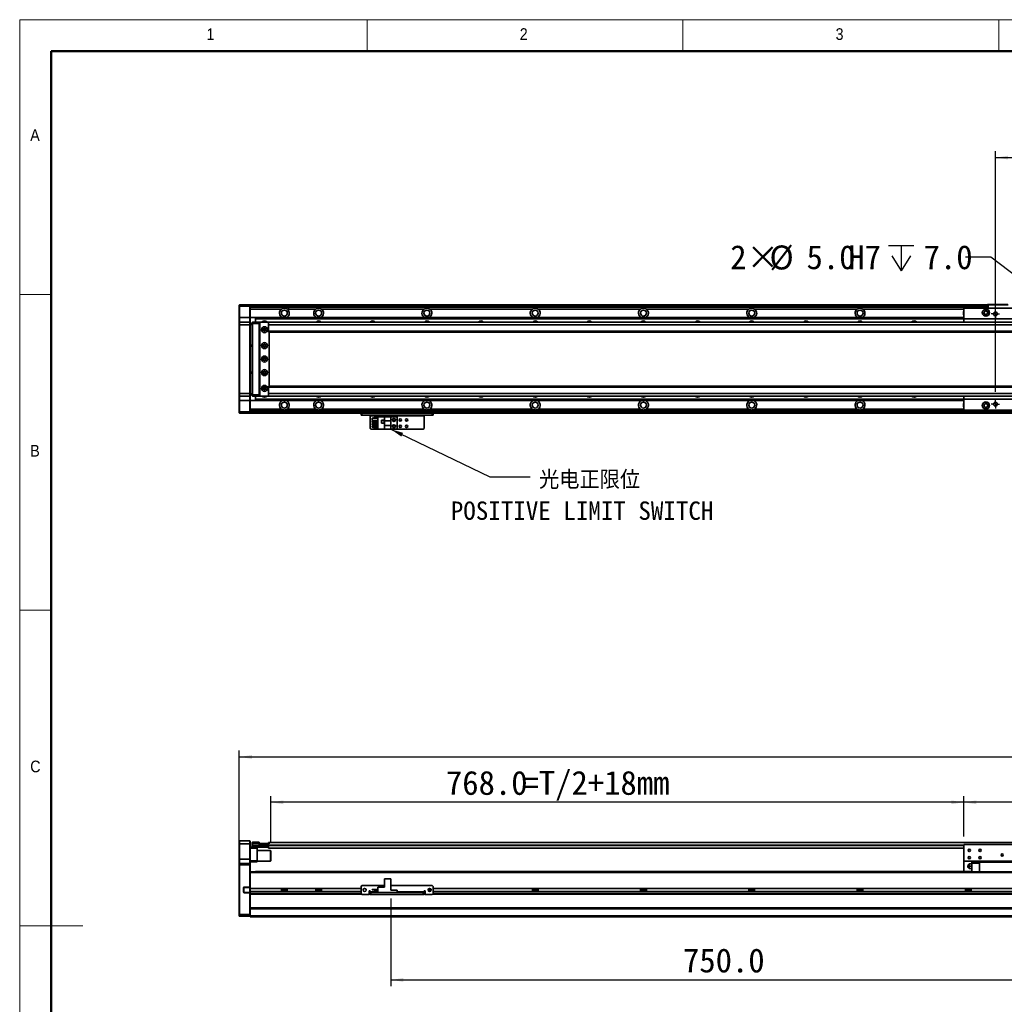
# Model space of a CAD drawing. Header units: millimetres. Extents: x 35 to 2905, y 35 to 2044.
# Tile 2 of 6: x 35 to 1126, y 952 to 2044. Entities that reach past the tile are written whole.
import ezdxf

# ---------------------------------------------------------------- set-up
doc = ezdxf.new("R2010")
doc.units = ezdxf.units.MM
doc.header["$LTSCALE"] = 7
doc.layers.add('黑色实线', color=7, linetype='Continuous')
doc.styles.add('SLDTEXTSTYLE1', font='Gothic.ttf', dxfattribs={"width": 0.913})
doc.styles.add('SLDTEXTSTYLE8', font='txt')
doc.styles.add('SLDTEXTSTYLE9', font='txt', dxfattribs={"bigfont": 'bigfont'})
doc.dimstyles.new('SLDDIMSTYLE2', dxfattribs={"dimtxt": 0.18, "dimasz": 14, "dimexe": 0, "dimexo": 0.0625, "dimgap": 0, "dimtad": 0, "dimtih": 1, "dimtoh": 1, "dimdec": 0, "dimrnd": 1e-09, "dimzin": 0, "dimdsep": 46, "dimtxsty": 'Standard', "dimsah": 1, "dimcen": 0.09, "dimadec": 0, "dimazin": 0, "dimtfac": 14, "dimtdec": 0, "dimtofl": 0, "dimtmove": 0, "dimatfit": 3, "dimfxl": 0, "dimfrac": 2, "dimtolj": 1, "dimtzin": 0, "dimarcsym": 0})
doc.dimstyles.new('SLDDIMSTYLE3', dxfattribs={"dimtxt": 26.6, "dimasz": 14, "dimexe": 0, "dimexo": 0.0625, "dimgap": 6.65, "dimtad": 0, "dimtih": 1, "dimtoh": 1, "dimdec": 1, "dimrnd": 1e-09, "dimzin": 4, "dimdsep": 46, "dimtxsty": 'SLDTEXTSTYLE8', "dimsah": 1, "dimcen": 0, "dimadec": 0, "dimazin": 1, "dimtfac": 1, "dimtdec": 1, "dimtofl": 0, "dimtmove": 0, "dimatfit": 3, "dimfxl": 0, "dimfrac": 2, "dimtolj": 1, "dimtzin": 12, "dimarcsym": 0})
doc.dimstyles.new('SLDDIMSTYLE5', dxfattribs={"dimtxt": 26.6, "dimasz": 14, "dimexe": 0, "dimexo": 0.0625, "dimgap": 6.65, "dimtad": 2, "dimdec": 1, "dimrnd": 1e-09, "dimzin": 4, "dimdsep": 46, "dimtxsty": 'SLDTEXTSTYLE8', "dimsah": 1, "dimcen": 0.09, "dimadec": 0, "dimazin": 1, "dimtfac": 1, "dimtdec": 1, "dimtofl": 0, "dimtmove": 0, "dimatfit": 3, "dimfxl": 0, "dimfrac": 2, "dimtolj": 1, "dimtzin": 12, "dimarcsym": 0})

# ---------------------------------------------------------------- blocks, each defined once
blk = doc.blocks.new('SW_SYMBOL_HOLE_DEPTH')
at = {"layer": '黑色实线', "color": 0}
for p, q in [((0, 6125), (5600, 6125)), ((2800, 6125), (2800, 525)), ((700, 3885), (2800, 525)), ((4900, 3885), (2800, 525))]:
    blk.add_line(p, q, dxfattribs=at)
blk = doc.blocks.new('_D_8')
at = {"layer": '黑色实线'}
for p, q in [((1111.2, 1780.7), (1083.2, 1780.7)), ((1191.8, 1719.2), (1111.2, 1780.7))]:
    blk.add_line(p, q, dxfattribs=at)
blk.add_solid([(1191.8, 1719.2), (1181.9, 1729.4), (1179.4, 1726.1)], dxfattribs=at)
at = {"layer": '黑色实线', "xscale": 0.004985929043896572, "yscale": 0.004985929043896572, "zscale": 0.004985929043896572}
blk.add_blockref('SW_SYMBOL_HOLE_DEPTH', (997.9, 1763), dxfattribs=at)
at = {"layer": '黑色实线', "char_height": 26.6, "attachment_point": 1, "style": 'SLDTEXTSTYLE8'}
for s, insert in [('2×', (822.4, 1794)), ('%%c', (865.9, 1793.7)), ('5.0', (907, 1794)), ('H7', (953.3, 1794)), ('7.0', (1036.8, 1794))]:
    blk.add_mtext(s, dxfattribs=dict(at, insert=insert))
blk = doc.blocks.new('_D_12')
at = {"layer": '黑色实线'}
for p, q in [((1116.3, 1631.3), (1116.3, 1898.1)), ((1116.3, 1891.1), (1296.3, 1891.1)), ((1296.3, 1631.3), (1296.3, 1898.1))]:
    blk.add_line(p, q, dxfattribs=at)
for points in [[(1116.3, 1891.1), (1130.3, 1889), (1130.3, 1893.2)], [(1296.3, 1891.1), (1282.3, 1893.2), (1282.3, 1889)]]:
    blk.add_solid(points, dxfattribs=at)
at = {"layer": '黑色实线', "insert": (1171.2, 1926), "char_height": 26.6, "attachment_point": 1, "style": 'SLDTEXTSTYLE8'}
blk.add_mtext('180.0', dxfattribs=at)
blk = doc.blocks.new('SW_NOTE_7')
at = {"layer": '黑色实线', "color": 0, "attachment_point": 2}
for s, insert, char_height, style in [('光电正限位', (66, 6.9), 20.37, 'SLDTEXTSTYLE9'), ('POSITIVE LIMIT SWITCH', (57.7, -27.3), 20.373, 'SLDTEXTSTYLE8')]:
    blk.add_mtext(s, dxfattribs=dict(at, insert=insert, char_height=char_height, style=style))
blk = doc.blocks.new('SW_CENTERMARKSYMBOL_0')
at = {"layer": '黑色实线', "color": 0}
for p, q in [((-2.54, 0), (-4.64, 0)), ((0, 0), (-2.54, 0)), ((0, 2.54), (0, 4.64)), ((0, 0), (0, 2.54)), ((0, 0), (0, -2.54)), ((0, 0), (2.54, 0)), ((2.54, 0), (4.64, 0)), ((0, -2.54), (0, -4.64))]:
    blk.add_line(p, q, dxfattribs=at)
blk = doc.blocks.new('SW_CENTERMARKSYMBOL_11')
at = {"layer": '黑色实线', "color": 0}
for p, q in [((-2.54, 0), (-4.64, 0)), ((0, 0), (-2.54, 0)), ((0, 2.54), (0, 4.64)), ((0, 0), (0, 2.54)), ((0, 0), (0, -2.54)), ((0, 0), (2.54, 0)), ((2.54, 0), (4.64, 0)), ((0, -2.54), (0, -4.64))]:
    blk.add_line(p, q, dxfattribs=at)
blk = doc.blocks.new('_D_14')
at = {"layer": '黑色实线'}
for p, q in [((278.3, 1115.8), (278.3, 1233.6)), ((278.3, 1226.6), (2134.3, 1226.6)), ((2134.3, 1115.8), (2134.3, 1233.6))]:
    blk.add_line(p, q, dxfattribs=at)
for points in [[(278.3, 1226.6), (292.3, 1224.5), (292.3, 1228.7)], [(2134.3, 1226.6), (2120.3, 1228.7), (2120.3, 1224.5)]]:
    blk.add_solid(points, dxfattribs=at)
at = {"layer": '黑色实线', "insert": (1139.1, 1261.5), "char_height": 26.6, "attachment_point": 1, "style": 'SLDTEXTSTYLE8'}
blk.add_mtext('1856.0', dxfattribs=at)
blk = doc.blocks.new('_D_15')
at = {"layer": '黑色实线'}
for p, q in [((313.3, 1131.5), (313.3, 1183.3)), ((1081.3, 1138.3), (1081.3, 1183.3)), ((1081.3, 1176.3), (313.3, 1176.3))]:
    blk.add_line(p, q, dxfattribs=at)
for points in [[(313.3, 1176.3), (327.3, 1174.2), (327.3, 1178.4)], [(1081.3, 1176.3), (1067.3, 1178.4), (1067.3, 1174.2)]]:
    blk.add_solid(points, dxfattribs=at)
at = {"layer": '黑色实线', "char_height": 26.6, "attachment_point": 1, "style": 'SLDTEXTSTYLE8'}
for s, insert in [('=T/2+18mm', (592.2, 1211.2)), ('768.0', (507.4, 1211.2))]:
    blk.add_mtext(s, dxfattribs=dict(at, insert=insert))
blk = doc.blocks.new('_D_16')
at = {"layer": '黑色实线'}
for p, q in [((1081.3, 1138.3), (1081.3, 1183.3)), ((1331.3, 1138.3), (1331.3, 1183.3)), ((1331.3, 1176.3), (1081.3, 1176.3))]:
    blk.add_line(p, q, dxfattribs=at)
for points in [[(1081.3, 1176.3), (1095.3, 1174.2), (1095.3, 1178.4)], [(1331.3, 1176.3), (1317.3, 1178.4), (1317.3, 1174.2)]]:
    blk.add_solid(points, dxfattribs=at)
at = {"layer": '黑色实线', "insert": (1161.8, 1211.2), "char_height": 26.6, "attachment_point": 1, "style": 'SLDTEXTSTYLE8'}
blk.add_mtext('250.0', dxfattribs=at)
blk = doc.blocks.new('_D_18')
at = {"layer": '黑色实线'}
for p, q in [((446.3, 1069.8), (446.3, 972.4)), ((1196.3, 1077.6), (1196.3, 972.4)), ((446.3, 979.4), (1196.3, 979.4))]:
    blk.add_line(p, q, dxfattribs=at)
for points in [[(446.3, 979.4), (460.3, 977.3), (460.3, 981.5)], [(1196.3, 979.4), (1182.3, 981.5), (1182.3, 977.3)]]:
    blk.add_solid(points, dxfattribs=at)
at = {"layer": '黑色实线', "insert": (770.1, 1014.3), "char_height": 26.6, "attachment_point": 1, "style": 'SLDTEXTSTYLE8'}
blk.add_mtext('750.0', dxfattribs=at)

msp = doc.modelspace()

# ---------------------------------------------------------------- linework, layer by layer
at = {"color": 7, "linetype": 'Continuous', "lineweight": 18}
for p, q in [((2905, 2044), (35, 2044)), ((35, 2044), (35, 35)), ((420, 2009), (420, 2044)), ((770, 2044), (770, 2009)), ((1120, 2009), (1120, 2044)), ((70, 2009), (2870, 2009)), ((70, 2009), (70, 70)), ((70, 1739.5), (35, 1739.5)), ((35, 1389.5), (70, 1389.5)), ((35, 1039.5), (105, 1039.5))]:
    msp.add_line(p, q, dxfattribs=at)
at = {"color": 7, "linetype": 'Continuous', "lineweight": 50}
for p, q in [((2870, 2009), (70, 2009)), ((70, 2009), (70, 70))]:
    msp.add_line(p, q, dxfattribs=at)
at = {"color": 7, "linetype": 'Continuous', "lineweight": 35}
for p, q in [((278.29, 1727.42), (278.59, 1727.72)), ((278.29, 1726.22), (278.29, 1727.42)), ((278.29, 1726.22), (278.59, 1726.22)), ((278.29, 1713.72), (278.29, 1726.22)), ((278.59, 1727.72), (278.59, 1726.22)), ((278.59, 1727.72), (289.99, 1727.72)), ((289.99, 1726.22), (278.59, 1726.22)), ((278.59, 1726.22), (278.59, 1713.72)), ((289.99, 1726.22), (289.99, 1727.72)), ((289.99, 1727.72), (290.29, 1727.42)), ((289.99, 1726.22), (290.29, 1726.22)), ((289.99, 1713.72), (289.99, 1726.22)), ((1107.29, 1727.72), (290.29, 1727.72)), ((290.29, 1727.72), (290.29, 1727.42)), ((290.29, 1727.42), (290.29, 1726.22)), ((1107.29, 1727.22), (290.29, 1727.22)), ((290.29, 1726.22), (290.29, 1713.72)), ((1107.29, 1725.22), (290.29, 1725.22)), ((406.29, 1727.52), (1107.29, 1727.52)), ((406.29, 1727.52), (406.29, 1727.32)), ((406.29, 1727.32), (1107.29, 1727.32)), ((406.29, 1727.22), (406.29, 1727.32)), ((1107.29, 1727.92), (1107.59, 1728.22)), ((1107.29, 1724.22), (1107.29, 1727.92)), ((1108.29, 1727.92), (1107.29, 1727.92)), ((1107.59, 1728.22), (1108.42, 1728.22)), ((1108.29, 1727.92), (1108.42, 1728.22)), ((1130.29, 1727.92), (1108.29, 1727.92)), ((1108.29, 1727.92), (1108.29, 1724.22)), ((1108.42, 1728.22), (1130.17, 1728.22)), ((325.12, 1723.22), (290.29, 1723.22)), ((363.12, 1723.22), (332.92, 1723.22)), ((332.92, 1721.69), (332.92, 1723.22)), ((483.12, 1723.22), (369.46, 1723.22)), ((603.12, 1723.22), (489.46, 1723.22)), ((723.12, 1723.22), (609.46, 1723.22)), ((843.12, 1723.22), (729.46, 1723.22)), ((963.12, 1723.22), (849.46, 1723.22)), ((1331.29, 1724.22), (1081.29, 1724.22)), ((1081.29, 1724.22), (1081.29, 1712.22)), ((278.29, 1713.72), (278.59, 1713.72)), ((278.29, 1708.42), (278.29, 1713.72)), ((278.59, 1708.72), (278.29, 1708.42)), ((278.29, 1705.72), (278.29, 1708.42)), ((278.59, 1705.72), (278.29, 1705.72)), ((278.29, 1629.72), (278.29, 1705.72)), ((278.59, 1713.72), (278.59, 1708.72)), ((289.99, 1713.72), (278.59, 1713.72)), ((278.59, 1708.72), (278.59, 1705.72)), ((278.59, 1708.72), (289.99, 1708.72)), ((278.59, 1705.72), (278.59, 1629.72)), ((289.99, 1705.72), (278.59, 1705.72)), ((289.99, 1708.72), (289.99, 1713.72)), ((289.99, 1713.72), (290.29, 1713.72)), ((289.99, 1705.72), (289.99, 1708.72)), ((289.99, 1708.72), (290.29, 1708.42)), ((289.99, 1629.72), (289.99, 1705.72)), ((289.99, 1705.72), (290.29, 1705.72)), ((290.29, 1713.72), (290.29, 1708.42)), ((296.29, 1713.72), (290.29, 1713.72)), ((290.29, 1708.42), (290.29, 1705.72)), ((290.29, 1707.22), (292.79, 1707.22)), ((292.79, 1706.22), (290.29, 1706.22)), ((290.29, 1705.72), (290.29, 1629.72)), ((292.79, 1708.42), (293.09, 1708.72)), ((292.79, 1707.22), (292.79, 1708.42)), ((292.79, 1628.22), (292.79, 1707.22)), ((292.79, 1707.22), (293.09, 1707.22)), ((293.09, 1708.72), (293.09, 1707.22)), ((293.09, 1708.72), (300.29, 1708.72)), ((300.29, 1707.22), (293.09, 1707.22)), ((293.09, 1707.22), (293.09, 1628.22)), ((296.29, 1713.72), (1081.29, 1713.72)), ((296.29, 1713.72), (296.29, 1713.42)), ((296.29, 1713.42), (1081.29, 1713.42)), ((296.29, 1713.42), (296.29, 1712.52)), ((296.29, 1712.52), (1081.29, 1712.52)), ((296.29, 1712.52), (296.29, 1712.23)), ((296.29, 1712.23), (296.29, 1708.72)), ((296.29, 1712.23), (1081.29, 1712.23)), ((300.29, 1708.72), (300.29, 1707.22)), ((300.29, 1708.72), (301.79, 1708.72)), ((301.49, 1708.42), (300.29, 1708.42)), ((300.29, 1707.22), (300.29, 1628.22)), ((301.29, 1706.72), (300.79, 1706.72)), ((300.79, 1706.72), (300.79, 1628.72)), ((301.79, 1708.72), (301.29, 1708.22)), ((301.29, 1708.22), (301.29, 1627.22)), ((310.79, 1708.72), (301.79, 1708.72)), ((311.29, 1708.22), (310.79, 1708.72)), ((2101.79, 1708.72), (310.79, 1708.72)), ((310.79, 1708.08), (310.79, 1705.72)), ((2101.79, 1705.72), (310.79, 1705.72)), ((310.79, 1705.72), (310.79, 1698.72)), ((311.29, 1708.08), (311.29, 1708.22)), ((1331.29, 1712.22), (1081.29, 1712.22)), ((1081.29, 1712.22), (1081.29, 1708.72)), ((307.44, 1700.72), (305.15, 1700.72)), ((2101.79, 1698.72), (310.79, 1698.72)), ((310.79, 1698.72), (310.79, 1697.72)), ((310.79, 1697.72), (2101.79, 1697.72)), ((311.29, 1637.72), (311.29, 1697.72)), ((290.29, 1683.22), (292.79, 1683.22)), ((292.79, 1682.22), (290.29, 1682.22)), ((290.29, 1653.22), (292.79, 1653.22)), ((292.79, 1652.22), (290.29, 1652.22)), ((2101.79, 1637.72), (310.79, 1637.72)), ((310.79, 1637.72), (310.79, 1636.72)), ((278.59, 1629.72), (278.29, 1629.72)), ((278.29, 1627.02), (278.29, 1629.72)), ((278.59, 1626.72), (278.29, 1627.02)), ((278.29, 1621.72), (278.29, 1627.02)), ((278.59, 1629.72), (289.99, 1629.72)), ((278.59, 1629.72), (278.59, 1626.72)), ((289.99, 1626.72), (278.59, 1626.72)), ((278.59, 1626.72), (278.59, 1621.72)), ((289.99, 1629.72), (290.29, 1629.72)), ((289.99, 1626.72), (289.99, 1629.72)), ((289.99, 1626.72), (290.29, 1627.02)), ((289.99, 1621.72), (289.99, 1626.72)), ((290.29, 1629.72), (290.29, 1627.02)), ((290.29, 1629.22), (292.79, 1629.22)), ((292.79, 1628.22), (290.29, 1628.22)), ((290.29, 1627.02), (290.29, 1621.72)), ((292.79, 1628.22), (293.09, 1628.22)), ((292.79, 1627.02), (292.79, 1628.22)), ((292.79, 1627.02), (293.09, 1626.72)), ((293.09, 1628.22), (300.29, 1628.22)), ((293.09, 1628.22), (293.09, 1626.72)), ((300.29, 1626.72), (293.09, 1626.72)), ((296.29, 1626.72), (296.29, 1623.21)), ((300.29, 1628.22), (300.29, 1626.72)), ((300.29, 1627.02), (301.49, 1627.02)), ((301.79, 1626.72), (300.29, 1626.72)), ((300.79, 1628.72), (301.29, 1628.72)), ((301.29, 1627.22), (301.79, 1626.72)), ((301.79, 1626.72), (310.79, 1626.72)), ((305.15, 1634.72), (307.44, 1634.72)), ((2101.79, 1636.72), (310.79, 1636.72)), ((310.79, 1636.72), (310.79, 1629.72)), ((2101.79, 1629.72), (310.79, 1629.72)), ((310.79, 1629.72), (310.79, 1627.36)), ((310.79, 1626.72), (311.29, 1627.22)), ((2101.79, 1626.72), (310.79, 1626.72)), ((311.29, 1627.22), (311.29, 1627.36)), ((1081.29, 1626.72), (1081.29, 1623.22)), ((278.59, 1621.72), (278.29, 1621.72)), ((278.29, 1609.22), (278.29, 1621.72)), ((289.99, 1621.72), (278.59, 1621.72)), ((278.59, 1621.72), (278.59, 1609.22)), ((290.29, 1621.72), (289.99, 1621.72)), ((289.99, 1609.22), (289.99, 1621.72)), ((296.29, 1621.73), (290.29, 1621.73)), ((290.29, 1621.72), (290.29, 1609.22)), ((296.29, 1623.21), (1081.29, 1623.21)), ((296.29, 1623.21), (296.29, 1622.92)), ((296.29, 1622.92), (1081.29, 1622.92)), ((296.29, 1622.92), (296.29, 1622.02)), ((296.29, 1622.02), (1081.29, 1622.02)), ((296.29, 1622.02), (296.29, 1621.73)), ((296.29, 1621.73), (1081.29, 1621.73)), ((1331.29, 1623.22), (1081.29, 1623.22)), ((1081.29, 1623.22), (1081.29, 1611.22)), ((278.59, 1609.22), (278.29, 1609.22)), ((278.29, 1608.02), (278.29, 1609.22)), ((278.59, 1607.72), (278.29, 1608.02)), ((278.59, 1609.22), (289.99, 1609.22)), ((278.59, 1609.22), (278.59, 1607.72)), ((289.99, 1607.72), (278.59, 1607.72)), ((290.29, 1609.22), (289.99, 1609.22)), ((289.99, 1607.72), (289.99, 1609.22)), ((290.29, 1608.02), (289.99, 1607.72)), ((325.12, 1612.23), (290.29, 1612.23)), ((1196.29, 1610.23), (290.29, 1610.23)), ((290.29, 1609.22), (290.29, 1608.02)), ((290.29, 1608.02), (290.29, 1607.72)), ((1196.29, 1607.72), (290.29, 1607.72)), ((363.12, 1612.23), (331.46, 1612.23)), ((483.12, 1612.23), (369.46, 1612.23)), ((413.29, 1605.72), (413.29, 1607.72)), ((414.29, 1605.72), (413.29, 1605.72)), ((414.29, 1607.72), (414.29, 1605.72)), ((492.29, 1605.72), (414.29, 1605.72)), ((423.29, 1605.72), (423.29, 1604.72)), ((483.29, 1604.72), (483.29, 1605.72)), ((603.12, 1612.23), (489.46, 1612.23)), ((492.29, 1605.72), (492.29, 1607.72)), ((493.29, 1605.72), (492.29, 1605.72)), ((493.29, 1607.72), (493.29, 1605.72)), ((723.12, 1612.23), (609.46, 1612.23)), ((843.12, 1612.23), (729.46, 1612.23)), ((963.12, 1612.23), (849.46, 1612.23)), ((1331.29, 1611.22), (1081.29, 1611.22)), ((423.29, 1604.72), (483.29, 1604.72)), ((423.29, 1590.92), (423.29, 1604.72)), ((425.59, 1599.78), (425.59, 1602.28)), ((425.59, 1602.28), (431.79, 1602.28)), ((425.59, 1599.78), (431.79, 1599.78)), ((425.59, 1597.24), (425.59, 1598.74)), ((425.59, 1598.74), (431.79, 1598.74)), ((425.59, 1597.24), (431.79, 1597.24)), ((425.59, 1594.7), (425.59, 1596.2)), ((425.59, 1596.2), (431.79, 1596.2)), ((425.59, 1594.7), (431.79, 1594.7)), ((427.99, 1602.28), (427.99, 1603.22)), ((427.99, 1603.22), (431.79, 1603.22)), ((427.99, 1598.74), (427.99, 1599.78)), ((427.99, 1596.2), (427.99, 1597.24)), ((427.99, 1593.66), (427.99, 1594.7)), ((431.79, 1589.92), (431.79, 1603.52)), ((431.79, 1603.52), (439.34, 1603.52)), ((439.09, 1599.82), (435.89, 1599.82)), ((435.89, 1599.82), (435.89, 1596.62)), ((435.89, 1596.62), (439.09, 1596.62)), ((435.99, 1599.72), (435.99, 1596.72)), ((438.99, 1599.72), (435.99, 1599.72)), ((435.99, 1596.72), (438.99, 1596.72)), ((438.99, 1596.72), (438.99, 1599.72)), ((439.09, 1596.62), (439.09, 1599.82)), ((446.29, 1603.52), (439.34, 1603.52)), ((439.34, 1603.52), (439.34, 1599.22)), ((446.29, 1599.22), (439.34, 1599.22)), ((439.34, 1594.22), (439.34, 1599.22)), ((439.34, 1594.22), (446.29, 1594.22)), ((439.34, 1594.22), (439.34, 1589.92)), ((446.29, 1599.22), (446.29, 1603.52)), ((453.29, 1603.52), (446.29, 1603.52)), ((446.29, 1599.22), (446.29, 1594.22)), ((446.29, 1589.92), (446.29, 1594.22)), ((453.29, 1603.52), (453.29, 1589.92)), ((483.29, 1604.72), (483.29, 1590.92)), ((423.29, 1590.92), (424.29, 1589.92)), ((431.79, 1589.92), (424.29, 1589.92)), ((425.59, 1592.16), (425.59, 1593.66)), ((425.59, 1593.66), (431.79, 1593.66)), ((425.59, 1592.16), (431.79, 1592.16)), ((427.99, 1590.22), (427.99, 1592.16)), ((427.99, 1590.22), (431.79, 1590.22)), ((431.79, 1589.92), (439.34, 1589.92)), ((439.34, 1589.92), (446.29, 1589.92)), ((453.29, 1589.92), (446.29, 1589.92)), ((482.29, 1589.92), (453.29, 1589.92)), ((482.29, 1589.92), (483.29, 1590.92)), ((278.59, 1133.44), (278.29, 1133.14)), ((278.29, 1130.44), (278.29, 1133.14)), ((278.59, 1130.44), (278.29, 1130.44)), ((278.29, 1113.44), (278.29, 1130.44)), ((278.59, 1133.44), (278.59, 1130.44)), ((278.59, 1133.44), (289.99, 1133.44)), ((289.99, 1130.44), (278.59, 1130.44)), ((278.59, 1130.44), (278.59, 1113.44)), ((289.99, 1130.44), (289.99, 1133.44)), ((289.99, 1133.44), (290.29, 1133.14)), ((289.99, 1130.44), (290.29, 1130.44)), ((289.99, 1113.44), (289.99, 1130.44)), ((290.29, 1133.14), (290.29, 1130.44)), ((290.29, 1130.44), (290.29, 1113.44)), ((290.29, 1126.44), (293.09, 1126.44)), ((298.29, 1125.44), (290.29, 1125.44)), ((292.79, 1131.64), (293.09, 1131.94)), ((292.79, 1130.44), (292.79, 1131.64)), ((292.79, 1127.94), (292.79, 1130.44)), ((292.79, 1130.44), (293.09, 1130.44)), ((292.79, 1126.74), (292.79, 1127.94)), ((293.09, 1127.94), (292.79, 1127.94)), ((293.09, 1126.44), (292.79, 1126.74)), ((293.09, 1131.94), (293.09, 1130.44)), ((293.09, 1131.94), (300.29, 1131.94)), ((293.09, 1130.44), (293.09, 1127.94)), ((300.29, 1130.44), (293.09, 1130.44)), ((293.09, 1127.94), (310.49, 1127.94)), ((293.09, 1127.94), (293.09, 1126.44)), ((310.49, 1126.44), (293.09, 1126.44)), ((298.29, 1126.44), (298.29, 1125.44)), ((298.29, 1125.44), (298.29, 1111.44)), ((300.29, 1131.94), (300.29, 1130.44)), ((300.29, 1128.14), (300.29, 1130.44)), ((300.29, 1128.44), (310.49, 1128.44)), ((310.49, 1128.14), (300.29, 1128.14)), ((300.79, 1128.44), (300.79, 1128.64)), ((300.79, 1128.64), (301.29, 1128.64)), ((301.29, 1128.64), (301.29, 1130.64)), ((301.29, 1130.64), (301.79, 1130.64)), ((301.79, 1128.64), (301.29, 1128.64)), ((301.79, 1130.64), (301.79, 1128.64)), ((301.79, 1130.64), (310.79, 1130.64)), ((301.79, 1128.64), (310.79, 1128.64)), ((310.49, 1128.44), (310.49, 1128.14)), ((310.49, 1128.44), (310.79, 1128.14)), ((310.49, 1128.44), (310.79, 1128.44)), ((310.49, 1127.94), (310.49, 1128.14)), ((310.49, 1128.14), (310.79, 1128.14)), ((310.49, 1127.94), (310.79, 1127.94)), ((310.49, 1126.44), (310.49, 1127.94)), ((310.49, 1126.44), (310.79, 1126.74)), ((2101.79, 1131.79), (310.79, 1131.79)), ((310.79, 1131.79), (310.79, 1130.64)), ((310.79, 1128.64), (310.79, 1130.64)), ((310.79, 1130.64), (311.29, 1130.64)), ((310.79, 1128.79), (310.79, 1128.29)), ((310.79, 1128.29), (310.79, 1125.29)), ((1081.29, 1125.29), (310.79, 1125.29)), ((311.29, 1130.64), (311.29, 1130.45)), ((1331.29, 1129.44), (1081.29, 1129.44)), ((1081.29, 1129.44), (1081.29, 1110.94)), ((312.99, 1122.94), (298.29, 1122.94)), ((313.29, 1122.64), (312.99, 1122.94)), ((312.99, 1110.94), (312.99, 1122.94)), ((313.29, 1122.64), (313.29, 1111.24)), ((278.59, 1113.44), (278.29, 1113.44)), ((278.29, 1108.14), (278.29, 1113.44)), ((278.59, 1108.44), (278.29, 1108.14)), ((278.29, 1106.94), (278.29, 1108.14)), ((278.59, 1106.94), (278.29, 1106.94)), ((278.29, 1052.07), (278.29, 1106.94)), ((278.59, 1113.44), (278.59, 1108.44)), ((289.99, 1113.44), (278.59, 1113.44)), ((278.59, 1108.44), (278.59, 1106.94)), ((278.59, 1108.44), (289.99, 1108.44)), ((289.99, 1106.94), (278.59, 1106.94)), ((278.59, 1106.94), (278.59, 1051.94)), ((289.99, 1108.44), (289.99, 1113.44)), ((290.29, 1113.44), (289.99, 1113.44)), ((289.99, 1106.94), (289.99, 1108.44)), ((290.29, 1108.14), (289.99, 1108.44)), ((289.99, 1082.29), (289.99, 1106.94)), ((290.29, 1106.94), (289.99, 1106.94)), ((290.29, 1113.44), (290.29, 1108.14)), ((290.29, 1111.44), (298.29, 1111.44)), ((298.29, 1110.44), (290.29, 1110.44)), ((290.29, 1108.14), (290.29, 1106.94)), ((290.29, 1106.94), (290.29, 1099.1)), ((298.29, 1111.44), (298.29, 1110.44)), ((298.29, 1110.94), (312.99, 1110.94)), ((312.99, 1110.94), (313.29, 1111.24)), ((1196.29, 1110.94), (1081.29, 1110.94)), ((1081.29, 1110.94), (1081.29, 1099.44)), ((1085.8, 1105.21), (1085.8, 1105.68)), ((1090.29, 1107.94), (1087.98, 1107.94)), ((1087.98, 1105.44), (1090.29, 1105.44)), ((1090.29, 1102.94), (1087.98, 1102.94)), ((1090.29, 1108.89), (1090.29, 1109.84)), ((1090.29, 1109.84), (1090.29, 1107.94)), ((1090.29, 1105.44), (1090.29, 1109.84)), ((1098.54, 1109.84), (1090.29, 1109.84)), ((1090.29, 1107.94), (1090.29, 1108.89)), ((1090.29, 1099.38), (1090.29, 1108.89)), ((1090.29, 1108.89), (1098.54, 1108.89)), ((1090.29, 1105.44), (1090.29, 1102.24)), ((1090.29, 1105.44), (1090.29, 1101.44)), ((1090.29, 1099.44), (1090.29, 1102.94)), ((1090.29, 1102.94), (1090.29, 1101.44)), ((1098.54, 1109.94), (1098.54, 1110.94)), ((1098.54, 1110.94), (1098.54, 1110.74)), ((1098.54, 1110.44), (1098.54, 1110.74)), ((1098.54, 1110.74), (1098.54, 1110.44)), ((1098.54, 1109.94), (1139.04, 1109.94)), ((1098.54, 1099.38), (1098.54, 1109.94)), ((1098.54, 1109.94), (1098.54, 1107.44)), ((1098.54, 1108.89), (1098.54, 1109.84)), ((1098.54, 1108.89), (1098.54, 1099.38)), ((1196.29, 1099.38), (290.29, 1099.38)), ((290.29, 1099.1), (290.29, 1098.38)), ((290.29, 1080.84), (290.29, 1098.38)), ((296.29, 1099.44), (1090.29, 1099.44)), ((296.29, 1099.44), (296.29, 1099.38)), ((1098.54, 1101.44), (1098.54, 1099.44)), ((282.99, 1081.49), (283.29, 1081.49)), ((282.99, 1081.49), (282.99, 1076.79)), ((283.29, 1076.79), (283.29, 1081.49)), ((283.79, 1082.29), (283.79, 1081.99)), ((289.99, 1082.29), (283.79, 1082.29)), ((283.79, 1081.99), (289.87, 1081.99)), ((289.99, 1082.29), (289.87, 1081.99)), ((289.87, 1081.99), (289.99, 1081.99)), ((290.29, 1082.29), (289.99, 1082.29)), ((289.99, 1081.99), (290.29, 1082.29)), ((289.99, 1081.99), (289.99, 1076.29)), ((413.29, 1080.84), (290.29, 1080.84)), ((290.29, 1077.44), (290.29, 1080.84)), ((325.12, 1080.84), (325.12, 1077.44)), ((331.46, 1077.44), (331.46, 1080.84)), ((363.12, 1080.84), (363.12, 1077.44)), ((369.46, 1077.44), (369.46, 1080.84)), ((414.29, 1084.14), (413.29, 1083.14)), ((413.29, 1083.14), (413.29, 1075.14)), ((439.34, 1084.14), (414.29, 1084.14)), ((431.79, 1076.14), (431.79, 1082.34)), ((431.79, 1082.34), (439.34, 1082.34)), ((439.34, 1091.64), (439.34, 1082.34)), ((439.34, 1091.64), (446.29, 1091.64)), ((446.29, 1091.64), (446.29, 1078.74)), ((492.29, 1084.14), (446.29, 1084.14)), ((489.46, 1077.45), (489.46, 1080.83)), ((493.29, 1083.14), (492.29, 1084.14)), ((493.29, 1075.14), (493.29, 1083.14)), ((1919.29, 1080.84), (493.29, 1080.84)), ((603.12, 1080.84), (603.12, 1077.44)), ((609.46, 1077.44), (609.46, 1080.84)), ((723.12, 1080.84), (723.12, 1077.44)), ((729.46, 1077.44), (729.46, 1080.84)), ((843.12, 1080.84), (843.12, 1077.44)), ((849.46, 1077.44), (849.46, 1080.84)), ((963.12, 1080.84), (963.12, 1077.44)), ((969.46, 1077.44), (969.46, 1080.84)), ((1083.12, 1080.84), (1083.12, 1077.44)), ((1089.46, 1077.44), (1089.46, 1080.84)), ((282.99, 1076.79), (283.29, 1076.79)), ((283.79, 1075.99), (283.79, 1076.29)), ((289.87, 1076.29), (283.79, 1076.29)), ((283.79, 1075.99), (289.99, 1075.99)), ((289.87, 1076.29), (289.99, 1075.99)), ((289.99, 1076.29), (289.87, 1076.29)), ((289.99, 1076.29), (290.29, 1075.99)), ((289.99, 1051.94), (289.99, 1075.99)), ((289.99, 1075.99), (290.29, 1075.99)), ((413.29, 1077.44), (290.29, 1077.44)), ((290.29, 1075.38), (290.29, 1077.44)), ((290.29, 1075.38), (290.29, 1074.67)), ((290.29, 1074.67), (290.29, 1059.1)), ((414.05, 1074.38), (290.29, 1074.38)), ((331.46, 1079.44), (325.12, 1079.44)), ((369.46, 1079.44), (363.12, 1079.44)), ((413.29, 1075.14), (414.29, 1074.14)), ((414.29, 1074.14), (422.29, 1074.14)), ((423.29, 1078.14), (422.29, 1078.14)), ((422.29, 1078.14), (422.29, 1074.14)), ((423.29, 1077.44), (422.29, 1077.44)), ((423.29, 1074.38), (422.29, 1074.38)), ((423.29, 1077.14), (423.29, 1078.14)), ((423.29, 1077.14), (423.29, 1076.14)), ((423.29, 1074.14), (423.29, 1076.14)), ((423.29, 1076.14), (424.29, 1076.14)), ((424.29, 1074.14), (423.29, 1074.14)), ((424.29, 1076.14), (424.29, 1074.14)), ((482.29, 1076.14), (424.29, 1076.14)), ((482.29, 1074.14), (424.29, 1074.14)), ((425.59, 1079.39), (425.59, 1079.69)), ((425.59, 1079.69), (431.79, 1079.69)), ((425.59, 1079.39), (431.79, 1079.39)), ((427.99, 1076.74), (427.99, 1077.44)), ((427.99, 1077.44), (431.79, 1077.44)), ((427.99, 1076.74), (431.79, 1076.74)), ((431.79, 1076.14), (453.29, 1076.14)), ((453.29, 1078.74), (446.29, 1078.74)), ((453.29, 1076.14), (453.29, 1078.74)), ((482.29, 1074.14), (482.29, 1076.14)), ((482.29, 1076.14), (483.29, 1076.14)), ((483.29, 1074.14), (482.29, 1074.14)), ((484.29, 1078.14), (483.29, 1078.14)), ((483.29, 1078.14), (483.29, 1077.14)), ((484.29, 1077.44), (483.29, 1077.44)), ((483.29, 1076.14), (483.29, 1077.14)), ((483.29, 1076.14), (483.29, 1074.14)), ((484.29, 1074.38), (483.29, 1074.38)), ((484.29, 1074.14), (484.29, 1078.14)), ((484.29, 1074.14), (492.29, 1074.14)), ((489.46, 1079.44), (487.62, 1079.44)), ((492.29, 1074.14), (493.29, 1075.14)), ((1920.05, 1074.38), (492.54, 1074.38)), ((1919.29, 1077.44), (493.29, 1077.44)), ((609.46, 1079.44), (603.12, 1079.44)), ((729.46, 1079.44), (723.12, 1079.44)), ((849.46, 1079.44), (843.12, 1079.44)), ((969.46, 1079.44), (963.12, 1079.44)), ((1089.46, 1079.44), (1083.12, 1079.44)), ((2122.29, 1059.38), (290.29, 1059.38)), ((290.29, 1059.1), (290.29, 1058.38)), ((278.29, 1052.07), (278.59, 1051.94)), ((278.29, 1050.24), (278.29, 1052.07)), ((278.29, 1050.24), (278.59, 1049.94)), ((278.59, 1051.94), (278.59, 1049.94)), ((278.59, 1051.94), (289.99, 1051.94)), ((289.99, 1049.94), (278.59, 1049.94)), ((290.29, 1052.07), (289.99, 1051.94)), ((289.99, 1049.94), (289.99, 1051.94)), ((290.29, 1050.24), (289.99, 1049.94)), ((2122.29, 1058.38), (290.29, 1058.38)), ((290.29, 1050.44), (290.29, 1058.38)), ((2122.29, 1050.44), (290.29, 1050.44)), ((290.29, 1049.44), (290.29, 1050.44)), ((2122.29, 1049.44), (290.29, 1049.44))]:
    msp.add_line(p, q, dxfattribs=at)
at = {"color": 8, "linetype": 'Continuous', "lineweight": 35}
for p, q in [((1107.29, 1726.72), (290.29, 1726.72)), ((1081.29, 1723.22), (969.46, 1723.22)), ((1196.29, 1608.72), (290.29, 1608.72)), ((1081.29, 1612.23), (969.46, 1612.23)), ((1081.29, 1128.79), (310.79, 1128.79)), ((1081.29, 1128.29), (310.79, 1128.29)), ((1196.29, 1098.38), (290.29, 1098.38)), ((413.29, 1075.38), (290.29, 1075.38)), ((423.29, 1075.38), (422.29, 1075.38)), ((427.99, 1077.14), (423.29, 1077.14)), ((483.29, 1077.14), (453.29, 1077.14)), ((484.29, 1075.38), (483.29, 1075.38)), ((1919.29, 1075.38), (493.29, 1075.38))]:
    msp.add_line(p, q, dxfattribs=at)
at = {"color": 7, "linetype": 'Continuous', "lineweight": 35}
for centre, radius in [((328.29, 1718.72), 3.3), ((366.29, 1718.72), 3.3), ((486.29, 1718.72), 3.3), ((606.29, 1718.72), 3.3), ((726.29, 1718.72), 3.3), ((846.29, 1718.72), 3.3), ((966.29, 1718.72), 3.3), ((1105.79, 1719.23), 4), ((1105.79, 1719.23), 2.25), ((1105.79, 1719.23), 2), ((1116.29, 1717.72), 2.1), ((306.29, 1700.22), 3.36), ((306.29, 1700.22), 1.7), ((306.29, 1700.22), 1.6), ((306.29, 1700.22), 1.25), ((306.29, 1682.72), 3.36), ((306.29, 1682.72), 1.7), ((306.29, 1682.72), 1.6), ((306.29, 1682.72), 1.25), ((306.29, 1667.72), 3.36), ((306.29, 1667.72), 1.7), ((306.29, 1667.72), 1.6), ((306.29, 1667.72), 1.25), ((306.29, 1652.72), 3.36), ((306.29, 1652.72), 1.7), ((306.29, 1652.72), 1.6), ((306.29, 1652.72), 1.25), ((306.29, 1635.22), 3.36), ((306.29, 1635.22), 1.7), ((306.29, 1635.22), 1.6), ((306.29, 1635.22), 1.25), ((328.29, 1616.72), 3.3), ((366.29, 1616.72), 3.3), ((486.29, 1616.72), 3.3), ((606.29, 1616.72), 3.3), ((726.29, 1616.72), 3.3), ((846.29, 1616.72), 3.3), ((966.29, 1616.72), 3.3), ((1105.79, 1616.22), 4), ((1105.79, 1616.22), 2.25), ((1105.79, 1616.22), 2), ((1116.29, 1617.72), 2.1), ((449.79, 1600.22), 1.75), ((449.79, 1593.22), 1.75), ((449.79, 1600.22), 1.25), ((449.79, 1593.22), 1.25), ((456.79, 1600.22), 1.25), ((456.79, 1593.22), 1.25), ((463.79, 1600.22), 1.25), ((463.79, 1593.22), 1.25), ((1087.29, 1122.94), 1.25), ((1087.29, 1114.94), 1.25), ((1099.29, 1122.94), 1.25), ((1099.29, 1114.94), 1.25), ((1123.79, 1117.94), 1.25), ((417.29, 1079.14), 1.7), ((489.29, 1079.14), 1.7)]:
    msp.add_circle(centre, radius, dxfattribs=at)
for centre, radius, start, end in [((328.29, 1718.72), 5.5, 125.18979, 245.50882), ((328.29, 1718.72), 5.5, 294.49118, 32.67921), ((366.29, 1718.72), 5.5, 125.18979, 245.50882), ((366.29, 1718.72), 5.5, 294.49118, 54.81021), ((486.29, 1718.72), 5.5, 125.18979, 245.50882), ((486.29, 1718.72), 5.5, 294.49118, 54.81021), ((606.29, 1718.72), 5.5, 125.18979, 245.50882), ((606.29, 1718.72), 5.5, 294.49118, 54.81021), ((726.29, 1718.72), 5.5, 125.18979, 245.50882), ((726.29, 1718.72), 5.5, 294.49118, 54.81021), ((846.29, 1718.72), 5.5, 125.18979, 245.50882), ((846.29, 1718.72), 5.5, 294.49118, 54.81021), ((966.29, 1718.72), 5.5, 125.18979, 245.50882), ((966.29, 1718.72), 5.5, 294.49118, 54.81021), ((1086.29, 1718.72), 5.5, 155.38002, 204.61998), ((306.29, 1706.22), 3.75, 41.91573, 138.08427), ((366.29, 1706.22), 3.75, 41.91572, 138.08428), ((426.29, 1706.22), 3.75, 41.91572, 138.08428), ((486.29, 1706.22), 3.75, 41.91572, 138.08428), ((546.29, 1706.22), 3.75, 41.91572, 138.08428), ((606.29, 1706.22), 3.75, 41.91572, 138.08428), ((666.29, 1706.22), 3.75, 41.91572, 138.08428), ((726.29, 1706.22), 3.75, 41.91572, 138.08428), ((786.29, 1706.22), 3.75, 41.91572, 138.08428), ((846.29, 1706.22), 3.75, 41.91572, 138.08428), ((906.29, 1706.22), 3.75, 41.91572, 138.08428), ((966.29, 1706.22), 3.75, 41.91572, 138.08428), ((1026.29, 1706.22), 3.75, 41.91572, 138.08428), ((306.29, 1629.23), 3.75, 221.91573, 318.08427), ((366.29, 1629.23), 3.75, 221.91572, 318.08428), ((426.29, 1629.23), 3.75, 221.91572, 318.08428), ((486.29, 1629.23), 3.75, 221.91572, 318.08428), ((546.29, 1629.23), 3.75, 221.91572, 318.08428), ((606.29, 1629.23), 3.75, 221.91572, 318.08428), ((666.29, 1629.23), 3.75, 221.91572, 318.08428), ((726.29, 1629.23), 3.75, 221.91572, 318.08428), ((786.29, 1629.23), 3.75, 221.91572, 318.08428), ((846.29, 1629.23), 3.75, 221.91572, 318.08428), ((906.29, 1629.23), 3.75, 221.91572, 318.08428), ((966.29, 1629.23), 3.75, 221.91572, 318.08428), ((1026.29, 1629.23), 3.75, 221.91572, 318.08428), ((328.29, 1616.72), 5.5, 114.49118, 234.81021), ((328.29, 1616.72), 5.5, 305.18979, 65.50882), ((366.29, 1616.72), 5.5, 114.49118, 234.81021), ((366.29, 1616.72), 5.5, 305.18979, 65.50882), ((486.29, 1616.72), 5.5, 114.49118, 234.81021), ((486.29, 1616.72), 5.5, 305.18979, 65.50882), ((606.29, 1616.72), 5.5, 114.49118, 234.81021), ((606.29, 1616.72), 5.5, 305.18979, 65.50882), ((726.29, 1616.72), 5.5, 114.49118, 234.81021), ((726.29, 1616.72), 5.5, 305.18979, 65.50882), ((846.29, 1616.72), 5.5, 114.49118, 234.81021), ((846.29, 1616.72), 5.5, 305.18979, 65.50882), ((966.29, 1616.72), 5.5, 114.49118, 234.81021), ((966.29, 1616.72), 5.5, 305.18979, 65.50882), ((1086.29, 1616.72), 5.5, 155.38002, 204.61998), ((1085.89, 1105.44), 0.25, 111.36458, 248.69453), ((1088.79, 1105.44), 3, 123.36668, 175.56913), ((1088.79, 1105.44), 3, 184.51433, 236.60291), ((283.79, 1081.49), 0.8, 90, 180), ((283.79, 1081.49), 0.5, 90, 180), ((283.79, 1076.79), 0.8, 180, 270), ((283.79, 1076.79), 0.5, 180, 270)]:
    msp.add_arc(centre, radius, start, end, dxfattribs=at)
for points, knots in [([(332.92, 1723.22), (332.93, 1723.44), (332.94, 1723.89), (332.95, 1724.44), (332.87, 1724.84), (332.66, 1725.07), (332.33, 1725.18), (331.9, 1725.21), (331.38, 1725.21), (330.83, 1725.21), (330.33, 1725.19), (329.95, 1725.09), (329.74, 1724.88), (329.65, 1724.56), (329.64, 1724.26), (329.64, 1724.08), (329.64, 1724.05)], [0, 0, 0, 0, 0.094886, 0.1898076, 0.2641619, 0.338886, 0.4052545, 0.473146, 0.547549, 0.6255178, 0.7038263, 0.7798809, 0.8488465, 0.9147199, 0.9877798, 1, 1, 1, 1]), ([(329.64, 1724.05), (329.23, 1724.13), (328.24, 1724.31), (326.63, 1724.08), (325.62, 1723.5), (325.12, 1723.22)], [0, 0, 0, 0, 0.2686125, 0.6366058, 1, 1, 1, 1]), ([(332.92, 1721.69), (332.91, 1721.71), (332.86, 1721.78), (332.68, 1722.05), (332.3, 1722.52), (331.73, 1723.04), (331.12, 1723.46), (330.55, 1723.75), (330.08, 1723.93), (329.76, 1724.02), (329.66, 1724.05), (329.65, 1724.05), (329.64, 1724.05)], [0, 0, 0, 0, 0.03820649, 0.12898712, 0.27699821, 0.43175041, 0.56430615, 0.67596001, 0.78805432, 0.88958478, 0.98742846, 1, 1, 1, 1]), ([(369.46, 1723.22), (369, 1723.49), (368.05, 1724.04), (366.37, 1724.3), (364.63, 1724.08), (363.62, 1723.5), (363.12, 1723.22)], [0, 0, 0, 0, 0.2356911, 0.4864662, 0.7448499, 1, 1, 1, 1]), ([(489.46, 1723.22), (489, 1723.49), (488.05, 1724.04), (486.37, 1724.3), (484.63, 1724.08), (483.62, 1723.5), (483.12, 1723.22)], [0, 0, 0, 0, 0.23569111, 0.48647058, 0.74484989, 1, 1, 1, 1]), ([(609.46, 1723.22), (609, 1723.49), (608.05, 1724.04), (606.37, 1724.3), (604.63, 1724.08), (603.62, 1723.5), (603.12, 1723.22)], [0, 0, 0, 0, 0.2356881, 0.4864686, 0.7448489, 1, 1, 1, 1]), ([(729.46, 1723.22), (729, 1723.49), (728.05, 1724.04), (726.37, 1724.3), (724.63, 1724.08), (723.62, 1723.5), (723.12, 1723.22)], [0, 0, 0, 0, 0.23569596, 0.48646773, 0.74485678, 1, 1, 1, 1]), ([(849.46, 1723.22), (849, 1723.49), (848.05, 1724.04), (846.37, 1724.3), (844.63, 1724.08), (843.62, 1723.5), (843.12, 1723.22)], [0, 0, 0, 0, 0.2356941, 0.4864726, 0.7448509, 1, 1, 1, 1]), ([(969.46, 1723.22), (969, 1723.49), (968.05, 1724.04), (966.37, 1724.3), (964.63, 1724.08), (963.62, 1723.5), (963.12, 1723.22)], [0, 0, 0, 0, 0.2356941, 0.4864726, 0.7448509, 1, 1, 1, 1]), ([(325.12, 1612.23), (325.58, 1611.96), (326.53, 1611.4), (328.22, 1611.14), (329.96, 1611.36), (330.96, 1611.94), (331.46, 1612.23)], [0, 0, 0, 0, 0.23569111, 0.48647058, 0.74484989, 1, 1, 1, 1]), ([(363.12, 1612.23), (363.58, 1611.96), (364.53, 1611.4), (366.22, 1611.14), (367.96, 1611.36), (368.96, 1611.94), (369.46, 1612.23)], [0, 0, 0, 0, 0.23569111, 0.48647058, 0.74484989, 1, 1, 1, 1]), ([(483.12, 1612.23), (483.58, 1611.96), (484.53, 1611.4), (486.22, 1611.14), (487.96, 1611.36), (488.96, 1611.94), (489.46, 1612.23)], [0, 0, 0, 0, 0.23569111, 0.48647058, 0.74484989, 1, 1, 1, 1]), ([(603.12, 1612.23), (603.58, 1611.96), (604.53, 1611.4), (606.22, 1611.14), (607.96, 1611.36), (608.96, 1611.94), (609.46, 1612.23)], [0, 0, 0, 0, 0.2356881, 0.4864686, 0.7448489, 1, 1, 1, 1]), ([(723.12, 1612.23), (723.58, 1611.96), (724.53, 1611.4), (726.22, 1611.14), (727.96, 1611.36), (728.96, 1611.94), (729.46, 1612.23)], [0, 0, 0, 0, 0.2356881, 0.4864686, 0.7448489, 1, 1, 1, 1]), ([(843.12, 1612.23), (843.58, 1611.96), (844.53, 1611.4), (846.22, 1611.14), (847.96, 1611.36), (848.96, 1611.94), (849.46, 1612.23)], [0, 0, 0, 0, 0.2356941, 0.4864726, 0.7448509, 1, 1, 1, 1]), ([(963.12, 1612.23), (963.58, 1611.96), (964.53, 1611.4), (966.22, 1611.14), (967.96, 1611.36), (968.96, 1611.94), (969.46, 1612.23)], [0, 0, 0, 0, 0.2356941, 0.4864726, 0.7448509, 1, 1, 1, 1]), ([(1087.98, 1107.94), (1087.82, 1107.94), (1087.51, 1107.94), (1087.24, 1107.94), (1087.11, 1107.94), (1087.14, 1107.94), (1087.15, 1107.94)], [0, 0, 0, 0, 0.3186031, 0.6372711, 0.9559055, 1, 1, 1, 1]), ([(1087.98, 1105.44), (1087.82, 1105.54), (1087.52, 1105.72), (1087.23, 1106.15), (1087.1, 1106.63), (1087.18, 1107.12), (1087.43, 1107.55), (1087.73, 1107.82), (1087.93, 1107.92), (1087.98, 1107.94)], [0, 0, 0, 0, 0.15969403, 0.31942174, 0.4791307, 0.63884033, 0.79855769, 0.95826494, 1, 1, 1, 1]), ([(1087.98, 1102.94), (1087.82, 1103.04), (1087.52, 1103.22), (1087.23, 1103.65), (1087.1, 1104.13), (1087.18, 1104.62), (1087.43, 1105.05), (1087.73, 1105.32), (1087.93, 1105.42), (1087.98, 1105.44)], [0, 0, 0, 0, 0.1596941, 0.3194211, 0.4791307, 0.6388413, 0.7985575, 0.9582652, 1, 1, 1, 1]), ([(1087.15, 1102.94), (1087.16, 1102.94), (1087.18, 1102.94), (1087.43, 1102.94), (1087.73, 1102.94), (1087.93, 1102.94), (1087.98, 1102.94)], [0, 0, 0, 0, 0.2763099, 0.5963495, 0.9163712, 1, 1, 1, 1])]:
    msp.add_open_spline(points, degree=3, knots=knots, dxfattribs=at)

# ---------------------------------------------------------------- block references
at = {"layer": '黑色实线'}
for name, p in [('SW_CENTERMARKSYMBOL_0', (1116.29, 1717.72)), ('SW_CENTERMARKSYMBOL_11', (1116.29, 1617.72))]:
    msp.add_blockref(name, p, dxfattribs=at)
at = {"layer": '黑色实线', "color": 7}
msp.add_blockref('SW_NOTE_7', (600.56, 1537.15), dxfattribs=at)

# ---------------------------------------------------------------- texts
at = {"color": 7, "linetype": 'Continuous', "lineweight": 0, "char_height": 12.96, "attachment_point": 1, "style": 'SLDTEXTSTYLE1'}
for s, insert in [('1', (242.08, 2034.52)), ('2', (589.17, 2034.52)), ('3', (939.17, 2034.52)), ('A', (46.67, 1922.52)), ('B', (46.67, 1572.52)), ('C', (46.67, 1222.52))]:
    msp.add_mtext(s, dxfattribs=dict(at, insert=insert))

# ---------------------------------------------------------------- dimensions: what is measured, and where the dimension line sits
at = {"layer": '黑色实线'}
for base, p1, p2, picture, middle in [((1296.29, 1891.11), (1116.29, 1622.36), (1296.29, 1622.36), '_D_12', (1213.62, 1891.11)), ((2134.29, 1226.56), (278.29, 1106.94), (2134.29, 1106.94), '_D_14', (1191.04, 1226.56)), ((1081.29, 1176.29), (1331.29, 1129.44), (1081.29, 1129.44), '_D_16', (1204.17, 1176.29)), ((1196.29, 979.44), (446.29, 1078.74), (1196.29, 1086.44), '_D_18', (812.43, 979.44))]:
    dim = msp.add_linear_dim(base=base, p1=p1, p2=p2, dimstyle='SLDDIMSTYLE5', dxfattribs=at)
    dim.commit()
    dim.dimension.update_dxf_attribs({"geometry": picture, "text_midpoint": middle, "dimtype": 160})
dim = msp.add_diameter_dim_2p(p1=(1195.78, 1716.21), p2=(1191.8, 1719.24), text='2×<>H7{\\fGDT;x}7.0', dimstyle='SLDDIMSTYLE3', dxfattribs=at)
dim.commit()
dim.dimension.update_dxf_attribs({"geometry": '_D_8', "text_midpoint": (952.77, 1780.7), "dimtype": 163})
dim = msp.add_linear_dim(base=(313.29, 1176.29), p1=(1081.29, 1129.44), p2=(313.29, 1122.64), text='<>=T/2+18mm', dimstyle='SLDDIMSTYLE5', dxfattribs=at)
dim.commit()
dim.dimension.update_dxf_attribs({"geometry": '_D_15', "text_midpoint": (650.03, 1176.29), "dimtype": 160})

# ---------------------------------------------------------------- leaders
at = {"layer": '黑色实线', "color": 7}
msp.add_leader([(446.29, 1589.92), (556.11, 1537.15), (600.56, 1537.15)], dimstyle='SLDDIMSTYLE2', dxfattribs=at)

doc.saveas('drawing.dxf')
